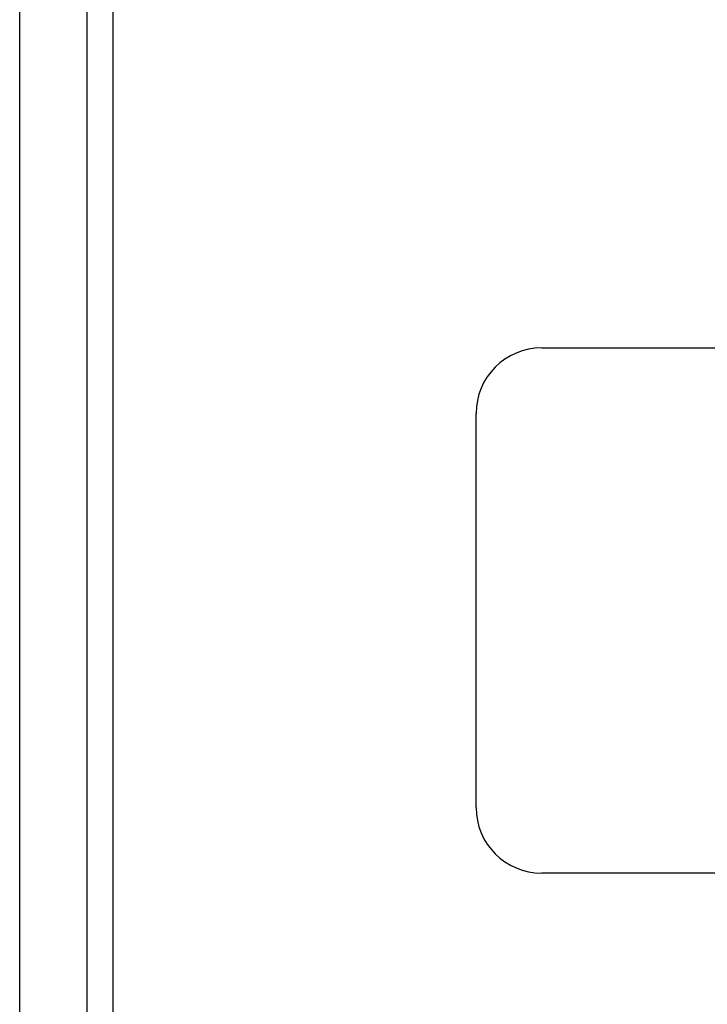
# Model space of a CAD drawing. Header units: inches. Extents: x 19 to 488, y 53 to 228.
# Tile 10 of 124: x 167.77 to 170.39, y 149.89 to 153.64. Entities that reach past the tile are written whole.
import ezdxf

# ---------------------------------------------------------------- set-up
doc = ezdxf.new("R2010")
doc.units = ezdxf.units.IN
doc.header["$MEASUREMENT"] = 0
doc.layers.add('Visible Edges(ANSI)', color=7, linetype='Continuous', lineweight=25)
doc.layers.add('Visible Tangent Edges(ANSI)', color=7, linetype='Continuous', lineweight=25)

msp = doc.modelspace()

# ---------------------------------------------------------------- linework, layer by layer
at = {"layer": 'Visible Edges(ANSI)'}
for p, q in [((167.7723, 128.1013), (167.7723, 156.684)), ((168.1266, 156.4955), (168.1266, 128.2898)), ((169.7605, 152.3926), (172.7605, 152.3926)), ((169.5105, 150.6426), (169.5105, 152.1426)), ((172.7605, 150.3926), (169.7605, 150.3926))]:
    msp.add_line(p, q, dxfattribs=at)
for centre, start, end in [((169.7605, 152.1426), 90, 180), ((169.7605, 150.6426), 180, 270)]:
    msp.add_arc(centre, 0.25, start, end, dxfattribs=at)
at = {"layer": 'Visible Tangent Edges(ANSI)'}
msp.add_line((168.0276, 156.6255), (168.0276, 128.1598), dxfattribs=at)

doc.saveas('drawing.dxf')
